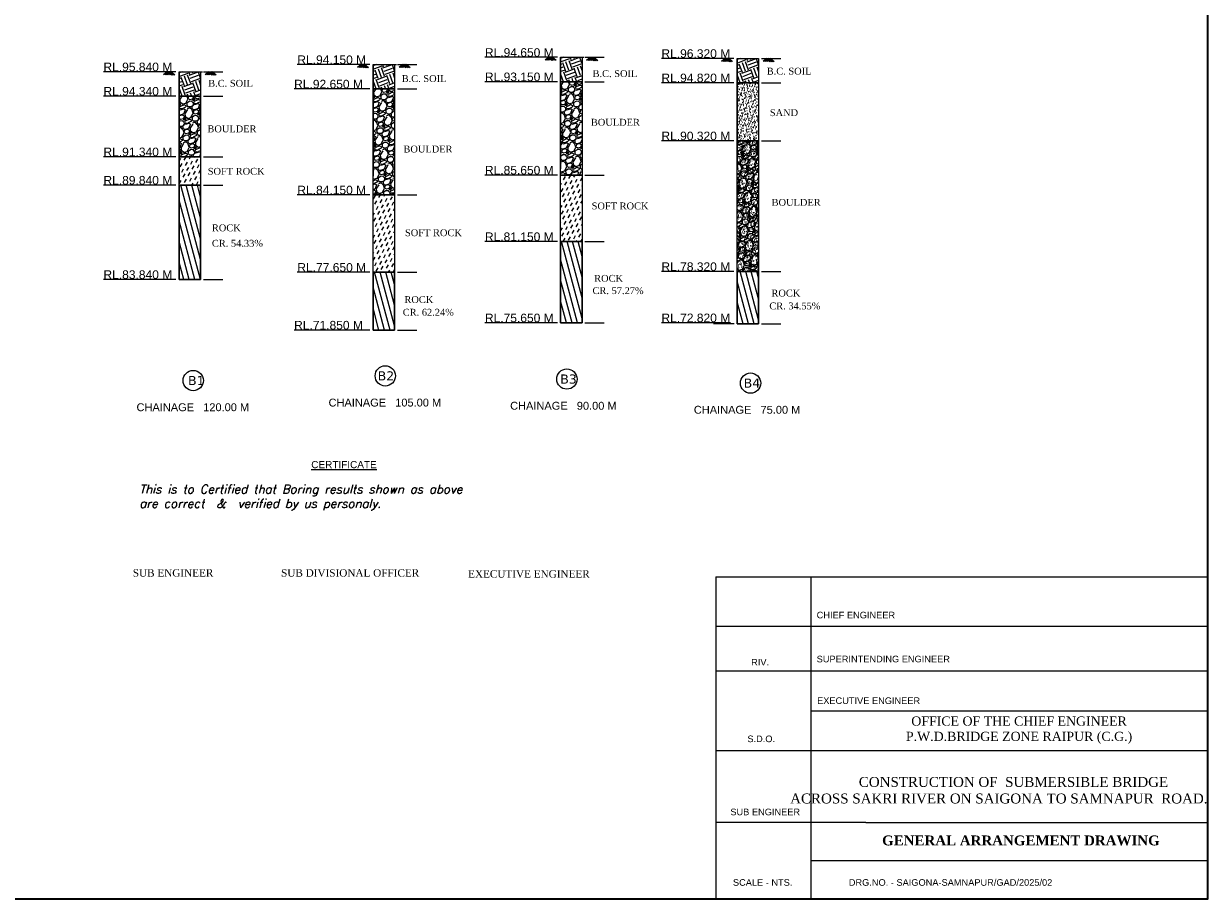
# Model space of a CAD drawing. Header units: inches. Extents: x 13490658 to 13830413, y -2173158 to -1932859.
# Tile 8 of 9: x 13675424 to 13830413, y -2173158 to -2058572. Entities that reach past the tile are written whole.
import ezdxf

# ---------------------------------------------------------------- set-up
doc = ezdxf.new("R2010")
doc.units = ezdxf.units.IN
doc.header["$MEASUREMENT"] = 0
doc.layers.add('FORMAT', color=3, linetype='Continuous', lineweight=35)
doc.layers.add('STR', color=7, linetype='Continuous', lineweight=25)
doc.layers.add('GROUND_LVL', color=114, linetype='Continuous')
doc.styles.get("Standard").update_dxf_attribs({"font": 'arial.ttf'})

# ---------------------------------------------------------------- blocks, each defined once
blk = doc.blocks.new('A$C5CE42B1A')
at = {"layer": 'GROUND_LVL'}
for p, q in [((1883, 1552), (0, 0)), ((2512, 1552), (629, 0)), ((3006, 1552), (1124, 0)), ((1618, 1552), (3501, 0)), ((3563, 1552), (1680, 0)), ((2224, 1552), (4106, 0)), ((4168, 1552), (2286, 0)), ((2780, 1552), (4663, 0)), ((3275, 1552), (5157, 0)), ((3904, 1552), (5787, 0))]:
    blk.add_line(p, q, dxfattribs=at)

msp = doc.modelspace()

# ---------------------------------------------------------------- hatches: boundary and pattern name
at = {"ltscale": 100}
h = msp.add_hatch(dxfattribs=at)
h.set_pattern_fill('EARTH', color=5, scale=4687.5, angle=200, style=0)
h.set_pattern_definition([(200, (13547852.4, -1307348.1), (-700.3974, -1502.0071), [1171.875, -1171.875]), (200, (13548002.7, -1307761.1), (-700.3974, -1502.0071), [1171.875, -1171.875]), (200, (13548153, -1308174), (-700.3974, -1502.0071), [1171.875, -1171.875]), (290, (13548065.5, -1308361.8), (1502.0071, -700.3974), [1171.875, -1171.875]), (290, (13547652.5, -1308512.1), (1502.0071, -700.3974), [1171.875, -1171.875]), (290, (13547239.6, -1308662.4), (1502.0071, -700.3974), [1171.875, -1171.875])])
h.paths.add_polyline_path([(13721136.1, -2067108.3), (13723948.6, -2067108.3), (13723948.6, -2063920), (13721136.1, -2063920)])
h = msp.add_hatch(dxfattribs=at)
h.set_pattern_fill('EARTH', color=5, scale=4687.5, angle=200, style=0)
h.set_pattern_definition([(200, (13572389.9, -1306401.6), (-700.3974, -1502.0071), [1171.875, -1171.875]), (200, (13572540.2, -1306814.6), (-700.3974, -1502.0071), [1171.875, -1171.875]), (200, (13572690.5, -1307227.5), (-700.3974, -1502.0071), [1171.875, -1171.875]), (290, (13572603, -1307415.3), (1502.0071, -700.3974), [1171.875, -1171.875]), (290, (13572190, -1307565.6), (1502.0071, -700.3974), [1171.875, -1171.875]), (290, (13571777.1, -1307715.9), (1502.0071, -700.3974), [1171.875, -1171.875])])
h.paths.add_polyline_path([(13745673.6, -2066161.7), (13748486.1, -2066161.7), (13748486.1, -2062973.5), (13745673.6, -2062973.5)])
h = msp.add_hatch(dxfattribs=at)
h.set_pattern_fill('EARTH', color=5, scale=4687.5, angle=200, style=0)
h.set_pattern_definition([(200, (13595484.4, -1306540.7), (-700.3974, -1502.0071), [1171.875, -1171.875]), (200, (13595634.7, -1306953.7), (-700.3974, -1502.0071), [1171.875, -1171.875]), (200, (13595785, -1307366.6), (-700.3974, -1502.0071), [1171.875, -1171.875]), (290, (13595697.5, -1307554.4), (1502.0071, -700.3974), [1171.875, -1171.875]), (290, (13595284.5, -1307704.7), (1502.0071, -700.3974), [1171.875, -1171.875]), (290, (13594871.6, -1307855), (1502.0071, -700.3974), [1171.875, -1171.875])])
h.paths.add_polyline_path([(13768768.1, -2066300.9), (13771580.6, -2066300.9), (13771580.6, -2063112.6), (13768768.1, -2063112.6)])
h = msp.add_hatch(dxfattribs=at)
h.set_pattern_fill('EARTH', color=5, scale=4687.5, angle=200, style=0)
h.set_pattern_definition([(200, (13522480.8, -1308291.1), (-700.3974, -1502.0071), [1171.875, -1171.875]), (200, (13522631.1, -1308704), (-700.3974, -1502.0071), [1171.875, -1171.875]), (200, (13522781.4, -1309117), (-700.3974, -1502.0071), [1171.875, -1171.875]), (290, (13522693.8, -1309304.8), (1502.0071, -700.3974), [1171.875, -1171.875]), (290, (13522280.9, -1309455), (1502.0071, -700.3974), [1171.875, -1171.875]), (290, (13521867.9, -1309605.4), (1502.0071, -700.3974), [1171.875, -1171.875])])
h.paths.add_polyline_path([(13695764.4, -2068051.2), (13698576.9, -2068051.2), (13698576.9, -2064863), (13695764.4, -2064863)])
h = msp.add_hatch(dxfattribs=at)
h.set_pattern_fill('GRAVEL', color=5, scale=2000, angle=200, style=0)
h.set_pattern_definition([(68.0128, (6664840.2, -1282696.94), (8878.7151125, 22386.7907795), [269.072, -26638.176]), (24.9697, (6664940.944, -1282447.43), (-21868.5905348, -10087.8530632), [461.736, -45711.85]), (332.5104, (6665359.52, -1282252.52), (-26318.2840584, 13832.8574413), [325.576, -32232.064]), (107.2737, (6665921.47, -1281515.89), (11801.4281775, -38271.7429484), [420.476, -41627.116]), (132.8337, (6665796.62, -1281114.38), (17605.4258093, -19132.4079462), [412.31, -40818.746]), (197.2737, (6665516.3, -1280812.02), (38271.7429484, 11801.4281775), [420.476, -41627.116]), (237.6942, (6665114.79, -1280936.88), (17591.6256424, 27686.3631345), [556.058, -55049.698]), (272.2553, (6664817.61, -1281406.86), (1893.1668101, -46134.7576003), [524.976, -51972.642]), (321.4296, (6664838.27, -1281931.43), (23927.617739, -18959.6708864), [421.9, -41768.146]), (15.2364, (6665168.13, -1282194.48), (-21357.2739304, -5645.0744723), [481.664, -23601.526]), (62.3974, (6665632.86, -1282067.894), (15028.1989774, 28881.7112446), [622.896, -61666.75]), (338.8141, (6664054.04, -1282174.3), (17259.9421113, -6488.022378), [212.602, -21047.688]), (11.4692, (6664252.27, -1282251.13), (-25800.090901, -5133.737204), [404.474, -40043.022]), (65, (6664648.7, -1282170.7), (-684.0405, 1879.38582), [282.842, -2545.584]), (43.1986, (6664862.31, -1282348.35), (-8028.844222, -7178.974223), [152.316, -15079.23]), (131.8014, (6664973.35, -1282244.1), (3931.50612, -4954.116012), [215.406, -10554.924]), (230.9638, (6664829.77, -1282083.5), (-4270.069736, -5810.894658), [349.858, -11312.046]), (1.5651, (6664609.4, -1282355.26), (-4442.810494, 511.30137), [252.982, -6071.574]), (216.3895, (6666063.39, -1281847.34), (-16741.7406742, -12478.546394), [354.4, -35085.69]), (270.3462, (6665778.1, -1282057.6), (-6.9125797, 23409.3995665), [297.322, -29434.816]), (133.1986, (6664746.23, -1282731.14), (7178.974223, -8028.844222), [304.63, -14926.916]), (183.6105, (6664537.71, -1282509.07), (20845.9724206, 1202.2623467), [354.4, -35085.69]), (179.444, (6665639.3, -1280682.12), (10765.007509, -338.560264), [341.76, -16746.248]), (134.7751, (6665297.54, -1280678.81), (16921.3570223, -17253.0479979), [286.356, -28349.286]), (266.8014, (6664043.4, -1280858.6), (-338.571725, -10765.007182), [304.63, -14926.916]), (217.354, (6664026.4, -1281162.75), (21695.8545492, 16410.0557415), [335.262, -33190.848]), (269.444, (6664964.3, -1280523.41), (338.560264, 10765.007509), [170.88, -16917.128]), (301.3099, (6664156.16, -1280817.55), (4615.542453, -6833.503713), [101.98, -10096.058]), (5.9638, (6664209.16, -1280904.7), (-6322.19571, -172.739643), [412.31, -7833.9]), (26.009, (6664619.24, -1280861.84), (-18109.8121278, -8719.786655), [382.1, -37827.846]), (143.6901, (6664768.2, -1281914.36), (3247.46802, -3074.728453), [288.444, -6922.658]), (193.1572, (6664535.77, -1281743.56), (-33317.6339584, -7869.8989247), [503.588, -49855.126]), (260.9454, (6664045.4, -1281858.19), (2729.258748, 15891.858579), [205.912, -20385.348]), (290, (6664013, -1282061.5), (2563.42553, -1195.34495), [120, -1880]), (320.2564, (6664677.35, -1280904.54), (-12305.815043, 10419.5436575), [277.848, -27507.04]), (248.0128, (6664890.99, -1281082.18), (-8878.7151125, -22386.7907795), [538.144, -26369.104]), (200, (6664689.5, -1281581.2), (-1195.34495, -2563.42553), [520, -1480]), (165.3048, (6664200.87, -1281759.04), (23582.129522, -6315.3139323), [316.228, -31306.548]), (94.0546, (6663894.98, -1281678.82), (-856.7762, 8201.581415), [291.204, -14269.016]), (47.646, (6663874.39, -1281388.34), (28867.9035673, 31790.6294901), [474.13, -46938.948]), (15.4261, (6664193.82, -1281037.96), (25116.04592015, 7013.1486374), [501.598, -49658.148])])
h.paths.add_polyline_path([(13721136.1, -2080971.3), (13723948.6, -2080971.3), (13723948.6, -2067108.3), (13721136.1, -2067108.3)])
h = msp.add_hatch(dxfattribs=at)
h.set_pattern_fill('GRAVEL', color=5, scale=2000, angle=200, style=0)
h.set_pattern_definition([(68.0128, (6689377.7, -1281750.39), (8878.7151125, 22386.7907795), [269.072, -26638.176]), (24.9697, (6689478.444, -1281500.89), (-21868.5905348, -10087.8530632), [461.736, -45711.85]), (332.5104, (6689897.02, -1281305.97), (-26318.2840584, 13832.8574413), [325.576, -32232.064]), (107.2737, (6690458.97, -1280569.35), (11801.4281775, -38271.7429484), [420.476, -41627.116]), (132.8337, (6690334.12, -1280167.84), (17605.4258093, -19132.4079462), [412.31, -40818.746]), (197.2737, (6690053.8, -1279865.48), (38271.7429484, 11801.4281775), [420.476, -41627.116]), (237.6942, (6689652.29, -1279990.33), (17591.6256424, 27686.3631345), [556.058, -55049.698]), (272.2553, (6689355.11, -1280460.32), (1893.1668101, -46134.7576003), [524.976, -51972.642]), (321.4296, (6689375.77, -1280984.89), (23927.617739, -18959.6708864), [421.9, -41768.146]), (15.2364, (6689705.63, -1281247.93), (-21357.2739304, -5645.0744723), [481.664, -23601.526]), (62.3974, (6690170.36, -1281121.35), (15028.1989774, 28881.7112446), [622.896, -61666.75]), (338.8141, (6688591.54, -1281227.75), (17259.9421113, -6488.022378), [212.602, -21047.688]), (11.4692, (6688789.77, -1281304.59), (-25800.090901, -5133.737204), [404.474, -40043.022]), (65, (6689186.2, -1281224.2), (-684.0405, 1879.38582), [282.842, -2545.584]), (43.1986, (6689399.81, -1281401.8), (-8028.844222, -7178.974223), [152.316, -15079.23]), (131.8014, (6689510.85, -1281297.54), (3931.50612, -4954.116012), [215.406, -10554.924]), (230.9638, (6689367.27, -1281136.96), (-4270.069736, -5810.894658), [349.858, -11312.046]), (1.5651, (6689146.9, -1281408.7), (-4442.810494, 511.30137), [252.982, -6071.574]), (216.3895, (6690600.89, -1280900.8), (-16741.7406742, -12478.546394), [354.4, -35085.69]), (270.3462, (6690315.6, -1281111.05), (-6.9125797, 23409.3995665), [297.322, -29434.816]), (133.1986, (6689283.73, -1281784.6), (7178.974223, -8028.844222), [304.63, -14926.916]), (183.6105, (6689075.21, -1281562.52), (20845.9724206, 1202.2623467), [354.4, -35085.69]), (179.444, (6690176.8, -1279735.58), (10765.007509, -338.560264), [341.76, -16746.248]), (134.7751, (6689835.04, -1279732.26), (16921.3570223, -17253.0479979), [286.356, -28349.286]), (266.8014, (6688580.9, -1279912.05), (-338.571725, -10765.007182), [304.63, -14926.916]), (217.354, (6688563.9, -1280216.2), (21695.8545492, 16410.0557415), [335.262, -33190.848]), (269.444, (6689501.8, -1279576.87), (338.560264, 10765.007509), [170.88, -16917.128]), (301.3099, (6688693.66, -1279871), (4615.542453, -6833.503713), [101.98, -10096.058]), (5.9638, (6688746.66, -1279958.13), (-6322.19571, -172.739643), [412.31, -7833.9]), (26.009, (6689156.74, -1279915.3), (-18109.8121278, -8719.786655), [382.1, -37827.846]), (143.6901, (6689305.7, -1280967.8), (3247.46802, -3074.728453), [288.444, -6922.658]), (193.1572, (6689073.27, -1280797.02), (-33317.6339584, -7869.8989247), [503.588, -49855.126]), (260.9454, (6688582.9, -1280911.65), (2729.258748, 15891.858579), [205.912, -20385.348]), (290, (6688550.5, -1281115), (2563.42553, -1195.34495), [120, -1880]), (320.2564, (6689214.85, -1279958), (-12305.815043, 10419.5436575), [277.848, -27507.04]), (248.0128, (6689428.49, -1280135.64), (-8878.7151125, -22386.7907795), [538.144, -26369.104]), (200, (6689227, -1280634.6), (-1195.34495, -2563.42553), [520, -1480]), (165.3048, (6688738.37, -1280812.5), (23582.129522, -6315.3139323), [316.228, -31306.548]), (94.0546, (6688432.48, -1280732.27), (-856.7762, 8201.581415), [291.204, -14269.016]), (47.646, (6688411.89, -1280441.8), (28867.9035673, 31790.6294901), [474.13, -46938.948]), (15.4261, (6688731.32, -1280091.42), (25116.04592015, 7013.1486374), [501.598, -49658.148])])
h.paths.add_polyline_path([(13745673.6, -2078374), (13748486.1, -2078374), (13748486.1, -2066161.7), (13745673.6, -2066161.7)])
h = msp.add_hatch(dxfattribs=at)
h.set_pattern_fill('AR-SAND', color=6, scale=250, angle=60, style=0)
h.set_pattern_definition([(97.5, (6821571.4, -1279607.35), (-425.043753, 227.21451), [0, -380, 0, -425, 0, -406.25]), (67.5, (6821571.4, -1279607.35), (-389.79046, 735.936155), [0, -205, 0, -342.5, 0, -131.25]), (27.5, (6821417.67, -1279873.65), (388.042512, 674.938873), [0, -125, 0, -450, 0, -587.5]), (17.5, (6821417.7, -1279873.65), (185.74349, 760.55495), [0, -62.5, 0, -295, 0, -337.5])])
h.paths.add_polyline_path([(13768768.1, -2073895.1), (13771580.6, -2073895.1), (13771580.6, -2066300.9), (13768768.1, -2066300.9)])
h = msp.add_hatch(dxfattribs=at)
h.set_pattern_fill('GRAVEL', color=5, scale=2000, angle=200, style=0)
h.set_pattern_definition([(68.0128, (6639468.56, -1283639.89), (8878.7151125, 22386.7907795), [269.072, -26638.176]), (24.9697, (6639569.3, -1283390.39), (-21868.5905348, -10087.8530632), [461.736, -45711.85]), (332.5104, (6639987.87, -1283195.47), (-26318.2840584, 13832.8574413), [325.576, -32232.064]), (107.2737, (6640549.82, -1282458.85), (11801.4281775, -38271.7429484), [420.476, -41627.116]), (132.8337, (6640424.97, -1282057.34), (17605.4258093, -19132.4079462), [412.31, -40818.746]), (197.2737, (6640144.65, -1281754.98), (38271.7429484, 11801.4281775), [420.476, -41627.116]), (237.6942, (6639743.14, -1281879.83), (17591.6256424, 27686.3631345), [556.058, -55049.698]), (272.2553, (6639445.96, -1282349.82), (1893.1668101, -46134.7576003), [524.976, -51972.642]), (321.4296, (6639466.62, -1282874.39), (23927.617739, -18959.6708864), [421.9, -41768.146]), (15.2364, (6639796.48, -1283137.43), (-21357.2739304, -5645.0744723), [481.664, -23601.526]), (62.3974, (6640261.214, -1283010.85), (15028.1989774, 28881.7112446), [622.896, -61666.75]), (338.8141, (6638682.4, -1283117.25), (17259.9421113, -6488.022378), [212.602, -21047.688]), (11.4692, (6638880.63, -1283194.09), (-25800.090901, -5133.737204), [404.474, -40043.022]), (65, (6639277, -1283113.7), (-684.0405, 1879.38582), [282.842, -2545.584]), (43.1986, (6639490.67, -1283291.3), (-8028.844222, -7178.974223), [152.316, -15079.23]), (131.8014, (6639601.7, -1283187.04), (3931.50612, -4954.116012), [215.406, -10554.924]), (230.9638, (6639458.12, -1283026.46), (-4270.069736, -5810.894658), [349.858, -11312.046]), (1.5651, (6639237.8, -1283298.2), (-4442.810494, 511.30137), [252.982, -6071.574]), (216.3895, (6640691.75, -1282790.3), (-16741.7406742, -12478.546394), [354.4, -35085.69]), (270.3462, (6640406.45, -1283000.55), (-6.9125797, 23409.3995665), [297.322, -29434.816]), (133.1986, (6639374.59, -1283674.1), (7178.974223, -8028.844222), [304.63, -14926.916]), (183.6105, (6639166.06, -1283452.02), (20845.9724206, 1202.2623467), [354.4, -35085.69]), (179.444, (6640267.64, -1281625.08), (10765.007509, -338.560264), [341.76, -16746.248]), (134.7751, (6639925.9, -1281621.76), (16921.3570223, -17253.0479979), [286.356, -28349.286]), (266.8014, (6638671.75, -1281801.55), (-338.571725, -10765.007182), [304.63, -14926.916]), (217.354, (6638654.75, -1282105.7), (21695.8545492, 16410.0557415), [335.262, -33190.848]), (269.444, (6639592.65, -1281466.37), (338.560264, 10765.007509), [170.88, -16917.128]), (301.3099, (6638784.5, -1281760.5), (4615.542453, -6833.503713), [101.98, -10096.058]), (5.9638, (6638837.5, -1281847.63), (-6322.19571, -172.739643), [412.31, -7833.9]), (26.009, (6639247.59, -1281804.8), (-18109.8121278, -8719.786655), [382.1, -37827.846]), (143.6901, (6639396.56, -1282857.3), (3247.46802, -3074.728453), [288.444, -6922.658]), (193.1572, (6639164.12, -1282686.52), (-33317.6339584, -7869.8989247), [503.588, -49855.126]), (260.9454, (6638673.76, -1282801.15), (2729.258748, 15891.858579), [205.912, -20385.348]), (290, (6638641.3, -1283004.5), (2563.42553, -1195.34495), [120, -1880]), (320.2564, (6639305.7, -1281847.5), (-12305.815043, 10419.5436575), [277.848, -27507.04]), (248.0128, (6639519.34, -1282025.14), (-8878.7151125, -22386.7907795), [538.144, -26369.104]), (200, (6639317.9, -1282524.1), (-1195.34495, -2563.42553), [520, -1480]), (165.3048, (6638829.22, -1282702), (23582.129522, -6315.3139323), [316.228, -31306.548]), (94.0546, (6638523.34, -1282621.77), (-856.7762, 8201.581415), [291.204, -14269.016]), (47.646, (6638502.745, -1282331.3), (28867.9035673, 31790.6294901), [474.13, -46938.948]), (15.4261, (6638822.17, -1281980.92), (25116.04592015, 7013.1486374), [501.598, -49658.148])])
h.paths.add_polyline_path([(13695764.4, -2075984), (13698576.9, -2075984), (13698576.9, -2068051.2), (13695764.4, -2068051.2)])
h = msp.add_hatch(dxfattribs=at)
h.set_pattern_fill('AR-SAND', color=6, scale=250, angle=60, style=0)
h.set_pattern_definition([(97.5, (11824559.92, -1859285.2), (-425.04375, 227.21451), [0, -380, 0, -425, 0, -406.25]), (67.5, (11824559.9, -1859285.2), (-389.79046, 735.93615), [0, -205, 0, -342.5, 0, -131.25]), (27.5, (11824406.17, -1859551.5), (388.04251, 674.93887), [0, -125, 0, -450, 0, -587.5]), (17.5, (11824406.2, -1859551.5), (185.7435, 760.55495), [0, -62.5, 0, -295, 0, -337.5])])
h.paths.add_polyline_path([(13768768.1, -2090997.4), (13771580.6, -2090997.4), (13771580.6, -2073895.1), (13768768.1, -2073895.1)])
h = msp.add_hatch(dxfattribs=at)
h.set_pattern_fill('GRAVEL', color=5, scale=2000, angle=200, style=0)
h.set_pattern_definition([(68.0128, (11823890.8, -1864849.11), (8878.715113, 22386.79078), [269.072, -26638.176]), (24.9697, (11823991.54, -1864599.61), (-21868.5905348, -10087.853063), [461.736, -45711.85]), (332.5104, (11824410.12, -1864404.69), (-26318.284058, 13832.857441), [325.576, -32232.064]), (107.2737, (11824972.07, -1863668.07), (11801.4281775, -38271.7429484), [420.476, -41627.116]), (132.8337, (11824847.22, -1863266.56), (17605.4258093, -19132.407946), [412.31, -40818.746]), (197.2737, (11824566.9, -1862964.2), (38271.7429484, 11801.4281775), [420.476, -41627.116]), (237.6942, (11824165.39, -1863089.05), (17591.6256424, 27686.3631345), [556.058, -55049.698]), (272.2553, (11823868.21, -1863559.04), (1893.16681, -46134.7576003), [524.976, -51972.642]), (321.4296, (11823888.87, -1864083.61), (23927.617739, -18959.6708864), [421.9, -41768.146]), (15.2364, (11824218.73, -1864346.65), (-21357.27393, -5645.074472), [481.664, -23601.526]), (62.3974, (11824683.46, -1864220.07), (15028.1989774, 28881.7112446), [622.896, -61666.75]), (338.8141, (11823104.64, -1864326.48), (17259.942111, -6488.022378), [212.602, -21047.688]), (11.4692, (11823302.87, -1864403.31), (-25800.090901, -5133.737204), [404.474, -40043.022]), (65, (11823699.3, -1864322.9), (-684.0405, 1879.3858), [282.842, -2545.584]), (43.1986, (11823912.91, -1864500.53), (-8028.844222, -7178.974223), [152.316, -15079.23]), (131.8014, (11824023.95, -1864396.26), (3931.50612, -4954.11601), [215.406, -10554.924]), (230.9638, (11823880.37, -1864235.7), (-4270.069736, -5810.89466), [349.858, -11312.046]), (1.5651, (11823660, -1864507.44), (-4442.8105, 511.30137), [252.982, -6071.574]), (216.3895, (11825113.99, -1863999.52), (-16741.740674, -12478.546394), [354.4, -35085.69]), (270.3462, (11824828.7, -1864209.78), (-6.91258, 23409.3995665), [297.322, -29434.816]), (133.1986, (11823796.83, -1864883.31), (7178.974223, -8028.844222), [304.63, -14926.916]), (183.6105, (11823588.3, -1864661.24), (20845.9724206, 1202.2623467), [354.4, -35085.69]), (179.444, (11824689.89, -1862834.3), (10765.00751, -338.560264), [341.76, -16746.248]), (134.7751, (11824348.14, -1862830.98), (16921.357022, -17253.047998), [286.356, -28349.286]), (266.8014, (11823094, -1863010.77), (-338.571725, -10765.00718), [304.63, -14926.916]), (217.354, (11823077, -1863314.92), (21695.854549, 16410.0557415), [335.262, -33190.848]), (269.444, (11824014.9, -1862675.6), (338.560264, 10765.00751), [170.88, -16917.128]), (301.3099, (11823206.76, -1862969.73), (4615.54245, -6833.50371), [101.98, -10096.058]), (5.9638, (11823259.76, -1863056.85), (-6322.19571, -172.73964), [412.31, -7833.9]), (26.009, (11823669.84, -1863014.02), (-18109.812128, -8719.786655), [382.1, -37827.846]), (143.6901, (11823818.8, -1864066.54), (3247.46802, -3074.72845), [288.444, -6922.658]), (193.1572, (11823586.37, -1863895.74), (-33317.6339584, -7869.8989247), [503.588, -49855.126]), (260.9454, (11823096, -1864010.37), (2729.258748, 15891.858579), [205.912, -20385.348]), (290, (11823063.6, -1864213.7), (2563.4255, -1195.345), [120, -1880]), (320.2564, (11823727.95, -1863056.72), (-12305.815043, 10419.543658), [277.848, -27507.04]), (248.0128, (11823941.59, -1863234.36), (-8878.715113, -22386.79078), [538.144, -26369.104]), (200, (11823740.1, -1863733.4), (-1195.345, -2563.4255), [520, -1480]), (165.3048, (11823251.47, -1863911.22), (23582.129522, -6315.313932), [316.228, -31306.548]), (94.0546, (11822945.58, -1863831), (-856.7762, 8201.581415), [291.204, -14269.016]), (47.646, (11822924.99, -1863540.52), (28867.9035673, 31790.62949), [474.13, -46938.948]), (15.4261, (11823244.42, -1863190.14), (25116.04592, 7013.1486374), [501.598, -49658.148])])
h.paths.add_polyline_path([(13771580.6, -2090997.4), (13771580.6, -2073895.1), (13768768.1, -2073895.1), (13768768.1, -2090997.4)])
h = msp.add_hatch(dxfattribs=at)
h.set_pattern_fill('DASH', color=6, scale=4000, angle=60, style=0)
h.set_pattern_definition([(60, (6640137.67, -1281268), (-183.012702, 683.012702), [500, -500])])
h.paths.add_polyline_path([(13695764.4, -2079692.2), (13698576.9, -2079692.2), (13698576.9, -2075984), (13695764.4, -2075984)])
h = msp.add_hatch(dxfattribs=at)
h.set_pattern_fill('DASH', color=6, scale=4000, angle=60, style=0)
h.set_pattern_definition([(60, (6690046.8, -1279378.5), (-183.012702, 683.012702), [500, -500])])
h.paths.add_polyline_path([(13745673.6, -2087082.4), (13748486.1, -2087082.4), (13748486.1, -2078374), (13745673.6, -2078374)])
h = msp.add_hatch(dxfattribs=at)
h.set_pattern_fill('ANSI31', color=6, scale=5625, angle=60, style=0)
h.set_pattern_definition([(105, (13702391, -905617.7), (-679.1666, -181.98214), [])])
h.paths.add_polyline_path([(13698576.9, -2079692.2), (13695764.4, -2079692.2), (13695764.4, -2092040.2), (13698576.9, -2092040.2)])
h = msp.add_hatch(dxfattribs=at)
h.set_pattern_fill('DASH', color=6, scale=4000, angle=60, style=0)
h.set_pattern_definition([(60, (6665509.3, -1280325.04), (-183.012702, 683.012702), [500, -500])])
h.paths.add_polyline_path([(13721136.1, -2091097.3), (13723948.6, -2091097.3), (13723948.6, -2080971.3), (13721136.1, -2080971.3)])
h = msp.add_hatch(dxfattribs=at)
h.set_pattern_fill('ANSI31', color=6, scale=5625, angle=60, style=0)
h.set_pattern_definition([(105, (13752300.1, -916076.26), (-679.1666, -181.98214), [])])
h.paths.add_polyline_path([(13748486.1, -2087082.4), (13745673.6, -2087082.4), (13745673.6, -2097712.5), (13748486.1, -2097711.3)])
h = msp.add_hatch(dxfattribs=at)
h.set_pattern_fill('ANSI31', color=6, scale=5625, angle=60, style=0)
h.set_pattern_definition([(105, (13727762.6, -917022.8), (-679.1666, -181.98214), [])])
h.paths.add_polyline_path([(13723948.6, -2091097.3), (13721136.1, -2091097.3), (13721136.1, -2098659), (13723948.6, -2098657.9)])
h = msp.add_hatch(dxfattribs=at)
h.set_pattern_fill('ANSI31', color=6, scale=5625, angle=60, style=0)
h.set_pattern_definition([(105, (13775394.6, -916215.4), (-679.1666, -181.98214), [])])
h.paths.add_polyline_path([(13771580.6, -2090997.4), (13768768.1, -2090997.4), (13768768.1, -2097851.6), (13771580.6, -2097850.5)])

# ---------------------------------------------------------------- linework, layer by layer
for p, q in [((13720253.6, -2063920), (13711225.1, -2063920)), ((13721136.1, -2063920), (13721136.1, -2076520)), ((13721136.1, -2063920), (13721136.1, -2076520)), ((13721136.1, -2063920), (13721136.1, -2076520)), ((13721136.1, -2063920), (13721136.1, -2076520)), ((13721136.1, -2063920), (13721136.1, -2076520)), ((13721136.1, -2063920), (13721136.1, -2063920)), ((13721136.1, -2098659), (13721136.1, -2063920)), ((13724324.5, -2063921.2), (13726843.5, -2063921.2)), ((13744791.1, -2062973.5), (13735762.6, -2062973.5)), ((13745673.6, -2062973.5), (13745673.6, -2075573.5)), ((13745673.6, -2062973.5), (13745673.6, -2075573.5)), ((13745673.6, -2062973.5), (13745673.6, -2075573.5)), ((13745673.6, -2062973.5), (13745673.6, -2075573.5)), ((13745673.6, -2062973.5), (13745673.6, -2075573.5)), ((13745673.6, -2062973.5), (13745673.6, -2062973.5)), ((13745673.6, -2097712.5), (13745673.6, -2062973.5)), ((13748862, -2062974.6), (13751381, -2062974.6)), ((13767885.6, -2063112.6), (13758857.1, -2063112.6)), ((13768768.1, -2063112.6), (13768768.1, -2075712.6)), ((13768768.1, -2063112.6), (13768768.1, -2075712.6)), ((13768768.1, -2063112.6), (13768768.1, -2075712.6)), ((13768768.1, -2063112.6), (13768768.1, -2075712.6)), ((13768768.1, -2063112.6), (13768768.1, -2075712.6)), ((13768768.1, -2063112.6), (13768768.1, -2063112.6)), ((13768768.1, -2097851.6), (13768768.1, -2063112.6)), ((13771956.5, -2063112.6), (13774475.5, -2063112.6)), ((13694882, -2064863), (13685853.5, -2064863)), ((13695764.4, -2064863), (13695764.4, -2077463)), ((13695764.4, -2064863), (13695764.4, -2077463)), ((13695764.4, -2064863), (13695764.4, -2077463)), ((13695764.4, -2064863), (13695764.4, -2077463)), ((13695764.4, -2064863), (13695764.4, -2077463)), ((13695764.4, -2064863), (13695764.4, -2064863)), ((13698952.9, -2064864.1), (13701471.9, -2064864.1)), ((13721136.1, -2097340.8), (13721136.1, -2064601.8)), ((13721136.1, -2065920), (13721136.1, -2078520)), ((13745673.6, -2064973.5), (13745673.6, -2077573.5)), ((13768768.1, -2097851.6), (13768768.1, -2065112.6)), ((13768768.1, -2065112.6), (13768768.1, -2077712.6)), ((13695764.4, -2066863), (13695764.4, -2079463)), ((13719832.1, -2067108.3), (13710803.6, -2067108.3)), ((13724324.5, -2067109.4), (13726843.5, -2067109.4)), ((13744791.1, -2066161.7), (13735762.6, -2066161.7)), ((13748862, -2066162.9), (13751381, -2066162.9)), ((13767885.6, -2066300.9), (13758857.1, -2066300.9)), ((13771956.5, -2066302), (13774475.5, -2066302)), ((13694882, -2068051.2), (13685853.5, -2068051.2)), ((13698952.9, -2068052.4), (13701471.9, -2068052.4)), ((13767885.6, -2073895.1), (13758857.1, -2073895.1)), ((13771956.5, -2073896.2), (13774475.5, -2073896.2)), ((13694882, -2075984), (13685853.5, -2075984)), ((13698952.9, -2075985.1), (13701471.9, -2075985.1)), ((13744791.1, -2078374), (13735762.6, -2078374)), ((13748862, -2078375.1), (13751381, -2078375.1)), ((13694882, -2079692.2), (13685853.5, -2079692.2)), ((13698952.9, -2079693.3), (13701471.9, -2079693.3)), ((13720253.6, -2080971.3), (13711225.1, -2080971.3)), ((13724324.5, -2080972.4), (13726843.5, -2080972.4)), ((13745673.6, -2088272.1), (13745673.6, -2080789.2)), ((13745673.6, -2088272.1), (13745673.6, -2080789.2)), ((13745673.6, -2088272.1), (13745673.6, -2080789.2)), ((13745673.6, -2088272.1), (13745673.6, -2080789.2)), ((13745673.6, -2088272.1), (13745673.6, -2080789.2)), ((13768768.1, -2088411.2), (13768768.1, -2080928.3)), ((13768768.1, -2088411.2), (13768768.1, -2080928.3)), ((13768768.1, -2088411.2), (13768768.1, -2080928.3)), ((13768768.1, -2088411.2), (13768768.1, -2080928.3)), ((13768768.1, -2088411.2), (13768768.1, -2080928.3)), ((13695764.4, -2090161.6), (13695764.4, -2082678.7)), ((13695764.4, -2090161.6), (13695764.4, -2082678.7)), ((13695764.4, -2090161.6), (13695764.4, -2082678.7)), ((13695764.4, -2090161.6), (13695764.4, -2082678.7)), ((13695764.4, -2090161.6), (13695764.4, -2082678.7)), ((13721136.1, -2089218.6), (13721136.1, -2081735.8)), ((13721136.1, -2089218.6), (13721136.1, -2081735.8)), ((13721136.1, -2089218.6), (13721136.1, -2081735.8)), ((13721136.1, -2089218.6), (13721136.1, -2081735.8)), ((13721136.1, -2089218.6), (13721136.1, -2081735.8)), ((13744791.1, -2087082.4), (13735762.6, -2087082.4)), ((13748862, -2087083.5), (13751381, -2087083.5)), ((13694882, -2092040.2), (13685853.5, -2092040.2)), ((13698952.9, -2092041.4), (13701471.9, -2092041.4)), ((13720253.6, -2091097.3), (13711225.1, -2091097.3)), ((13724324.5, -2091098.4), (13726843.5, -2091098.4)), ((13767885.6, -2090997.4), (13758857.1, -2090997.4)), ((13771956.5, -2090998.6), (13774475.5, -2090998.6)), ((13744791.1, -2097712.5), (13735762.6, -2097712.5)), ((13748862, -2097713.6), (13751381, -2097713.6)), ((13767885.6, -2097703.2), (13758857.1, -2097703.2)), ((13771970.5, -2097852.7), (13774489.5, -2097852.7)), ((13719832.1, -2098659), (13710803.6, -2098659)), ((13724324.5, -2098660.1), (13726843.5, -2098660.1)), ((13765982.9, -2130948.1), (13765982.9, -2173157.7)), ((13765982.9, -2130948.1), (13830300.7, -2130948.1)), ((13778396.6, -2130948.1), (13778396.6, -2173157.7)), ((13765982.9, -2137418.6), (13830300.7, -2137418.6)), ((13765982.9, -2143268.5), (13830413, -2143268.5)), ((13778396.6, -2148502.6), (13830300.7, -2148502.6)), ((13765982.9, -2153695.7), (13830300.7, -2153695.7)), ((13785586.1, -2163125.9), (13765982.9, -2163125.9)), ((13785586.1, -2163125.9), (13830300.7, -2163125.9)), ((13778396.6, -2168063.2), (13830300.7, -2168063.2))]:
    msp.add_line(p, q)
at = {"ltscale": 2}
for p, q in [((13720714.5, -2063920), (13718010.5, -2063920)), ((13723378.6, -2063919.6), (13724182, -2063918.9)), ((13745252, -2062973.5), (13742548, -2062973.5)), ((13747916.1, -2062973.1), (13748719.5, -2062972.4)), ((13768346.5, -2063111.5), (13765642.5, -2063111.5)), ((13695342.9, -2064863), (13692638.9, -2064863)), ((13698007, -2064862.6), (13698810.3, -2064861.9)), ((13720714.5, -2067108.3), (13718010.5, -2067108.3)), ((13745252, -2066161.7), (13742548, -2066161.7)), ((13768346.5, -2066300.9), (13765642.5, -2066300.9)), ((13695342.9, -2068051.2), (13692638.9, -2068051.2)), ((13768346.5, -2073895.1), (13765642.5, -2073895.1)), ((13695342.9, -2075984), (13692638.9, -2075984)), ((13745252, -2078374), (13742548, -2078374)), ((13695342.9, -2079692.2), (13692638.9, -2079692.2)), ((13720714.5, -2080971.3), (13718010.5, -2080971.3)), ((13745252, -2087082.4), (13742548, -2087082.4)), ((13695342.9, -2092040.2), (13692638.9, -2092040.2)), ((13720714.5, -2091097.3), (13718010.5, -2091097.3)), ((13768346.5, -2090997.4), (13765642.5, -2090997.4)), ((13745252, -2097712.5), (13742548, -2097712.5)), ((13768360.5, -2097851.6), (13765656.5, -2097851.6)), ((13720714.5, -2098659), (13718010.5, -2098659))]:
    msp.add_line(p, q, dxfattribs=at)
at = {"color": 6, "linetype": 'ByBlock'}
for p, q in [((13719831.4, -2063920), (13719831.4, -2063920)), ((13744368.9, -2062973.5), (13744368.9, -2062973.5)), ((13767463.4, -2063112.6), (13767463.4, -2063112.6)), ((13694459.8, -2064863), (13694459.8, -2064863))]:
    msp.add_line(p, q, dxfattribs=at)
for points in [[(13721136.1, -2063920), (13723948.6, -2063920), (13723948.6, -2067108.3), (13721136.1, -2067108.3)], [(13745673.6, -2062973.5), (13748486.1, -2062973.5), (13748486.1, -2066161.7), (13745673.6, -2066161.7)], [(13768768.1, -2063112.6), (13771580.6, -2063112.6), (13771580.6, -2066300.9), (13768768.1, -2066300.9)], [(13695764.4, -2064863), (13698576.9, -2064863), (13698576.9, -2068051.2), (13695764.4, -2068051.2)], [(13721136.1, -2067108.3), (13723948.6, -2067108.3), (13723948.6, -2080971.3), (13721136.1, -2080971.3)], [(13745673.6, -2066161.7), (13748486.1, -2066161.7), (13748486.1, -2078374), (13745673.6, -2078374)], [(13768768.1, -2066300.9), (13771580.6, -2066300.9), (13771580.6, -2073895.1), (13768768.1, -2073895.1)], [(13695764.4, -2068051.2), (13698576.9, -2068051.2), (13698576.9, -2075984), (13695764.4, -2075984)], [(13768768.1, -2073895.1), (13771580.6, -2073895.1), (13771580.6, -2090997.4), (13768768.1, -2090997.4)], [(13768768.1, -2073895.1), (13771580.6, -2073895.1), (13771580.6, -2090997.4), (13768768.1, -2090997.4)], [(13695764.4, -2075984), (13698576.9, -2075984), (13698576.9, -2079692.2), (13695764.4, -2079692.2)], [(13695764.4, -2075984), (13698576.9, -2075984), (13698576.9, -2079692.2), (13695764.4, -2079692.2)], [(13745673.6, -2078374), (13748486.1, -2078374), (13748486.1, -2087082.4), (13745673.6, -2087082.4)], [(13745673.6, -2078374), (13748486.1, -2078374), (13748486.1, -2087082.4), (13745673.6, -2087082.4)], [(13695764.4, -2079692.2), (13698576.9, -2079692.2), (13698576.9, -2092040.2), (13695764.4, -2092040.2)], [(13695764.4, -2079692.2), (13698576.9, -2079692.2), (13698576.9, -2092040.2), (13695764.4, -2092040.2)], [(13721136.1, -2080971.3), (13723948.6, -2080971.3), (13723948.6, -2091097.3), (13721136.1, -2091097.3)], [(13721136.1, -2080971.3), (13723948.6, -2080971.3), (13723948.6, -2091097.3), (13721136.1, -2091097.3)], [(13745673.6, -2087082.4), (13748486.1, -2087082.4), (13748486.1, -2097711.3), (13745673.6, -2097712.5)], [(13745673.6, -2087082.4), (13748486.1, -2087082.4), (13748486.1, -2097711.3), (13745673.6, -2097712.5)], [(13721136.1, -2091097.3), (13723948.6, -2091097.3), (13723948.6, -2098657.9), (13721136.1, -2098659)], [(13721136.1, -2091097.3), (13723948.6, -2091097.3), (13723948.6, -2098657.9), (13721136.1, -2098659)], [(13768768.1, -2090997.4), (13771580.6, -2090997.4), (13771580.6, -2097850.5), (13768768.1, -2097851.6)], [(13768768.1, -2090997.4), (13771580.6, -2090997.4), (13771580.6, -2097850.5), (13768768.1, -2097851.6)]]:
    msp.add_lwpolyline(points, close=True, dxfattribs=at)
at = {"color": 0}
for points in [[(13698576.9, -2079692.2), (13695764.4, -2079692.2), (13695764.4, -2092040.2), (13698576.9, -2092040.2)], [(13698576.9, -2079692.2), (13695764.4, -2079692.2), (13695764.4, -2092040.2), (13698576.9, -2092040.2)], [(13698576.9, -2079692.2), (13695764.4, -2079692.2), (13695764.4, -2092040.2), (13698576.9, -2092040.2)], [(13698576.9, -2079692.2), (13695764.4, -2079692.2), (13695764.4, -2092040.2), (13698576.9, -2092040.2)], [(13748486.1, -2087082.4), (13745673.6, -2087082.4), (13745673.6, -2097712.5), (13748486.1, -2097711.3)], [(13748486.1, -2087082.4), (13745673.6, -2087082.4), (13745673.6, -2097712.5), (13748486.1, -2097711.3)], [(13748486.1, -2087082.4), (13745673.6, -2087082.4), (13745673.6, -2097712.5), (13748486.1, -2097711.3)], [(13748486.1, -2087082.4), (13745673.6, -2087082.4), (13745673.6, -2097712.5), (13748486.1, -2097711.3)], [(13723948.6, -2091097.3), (13721136.1, -2091097.3), (13721136.1, -2098659), (13723948.6, -2098657.9)], [(13723948.6, -2091097.3), (13721136.1, -2091097.3), (13721136.1, -2098659), (13723948.6, -2098657.9)], [(13723948.6, -2091097.3), (13721136.1, -2091097.3), (13721136.1, -2098659), (13723948.6, -2098657.9)], [(13723948.6, -2091097.3), (13721136.1, -2091097.3), (13721136.1, -2098659), (13723948.6, -2098657.9)], [(13771580.6, -2090997.4), (13768768.1, -2090997.4), (13768768.1, -2097851.6), (13771580.6, -2097850.5)], [(13771580.6, -2090997.4), (13768768.1, -2090997.4), (13768768.1, -2097851.6), (13771580.6, -2097850.5)], [(13771580.6, -2090997.4), (13768768.1, -2090997.4), (13768768.1, -2097851.6), (13771580.6, -2097850.5)], [(13771580.6, -2090997.4), (13768768.1, -2090997.4), (13768768.1, -2097851.6), (13771580.6, -2097850.5)]]:
    msp.add_lwpolyline(points, close=True, dxfattribs=at)
for centre in [(13697609.2, -2105272.1), (13697609.2, -2105272.1), (13722732.7, -2104660.7), (13722732.7, -2104660.7), (13746489.8, -2105077.5), (13746489.8, -2105077.5), (13770525.6, -2105603.8), (13770525.6, -2105603.8)]:
    msp.add_circle(centre, 1326.7)
at = {"layer": 'FORMAT'}
msp.add_lwpolyline([(13490657.5, -1943987), (13830300.7, -1943987), (13830300.7, -2173157.7), (13490657.5, -2173157.7)], close=True, dxfattribs=at)

# ---------------------------------------------------------------- block references
at = {"layer": 'STR', "xscale": 0.2499836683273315, "yscale": 0.2499836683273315, "zscale": 0.249983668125}
for p in [(13719102.6, -2064306.9), (13719102.6, -2064308), (13724543.1, -2064320.7), (13743640.1, -2063360.4), (13743640.1, -2063361.5), (13749080.6, -2063374.2), (13766734.6, -2063499.5), (13766734.6, -2063500.6), (13772175.1, -2063513.3), (13693730.9, -2065249.9), (13693730.9, -2065251), (13699171.4, -2065263.7)]:
    msp.add_blockref('A$C5CE42B1A', p, dxfattribs=at)

# ---------------------------------------------------------------- texts
for s, p in [('CHIEF ENGINEER', (13779173.8, -2136393.9)), ('                RIV.', (13765235.3, -2142557.6)), ('SUPERINTENDING ENGINEER', (13779173.8, -2142146.3)), ('EXECUTIVE ENGINEER', (13779229.9, -2147597.9)), ('             S.D.O.', (13765748.7, -2152591.1)), ('    SUB ENGINEER', (13766540, -2162155.9)), ('SCALE - NTS.                      DRG.NO. - SAIGONA-SAMNAPUR/GAD/2025/02', (13768220, -2171385.8))]:
    msp.add_text(s, height=864).set_placement(p)
at = {"char_height": 1125, "attachment_point": 5}
for s, insert in [('RL.94.150 M', (13715729.8, -2063297.1)), ('RL.94.650 M', (13740267.3, -2062350.6)), ('RL.96.320 M', (13763361.8, -2062489.7)), ('RL.95.840 M', (13690358.1, -2064240.1)), ('RL.92.650 M', (13715308.2, -2066485.4)), ('RL.93.150 M', (13740267.3, -2065538.8)), ('RL.94.820 M', (13763361.8, -2065677.9)), ('RL.94.340 M', (13690358.1, -2067428.3)), ('RL.90.320 M', (13763361.8, -2073272.1)), ('RL.91.340 M', (13690358.1, -2075361.1)), ('RL.89.840 M', (13690358.1, -2079069.3)), ('RL.85.650 M', (13740267.3, -2077751.1)), ('RL.84.150 M', (13715729.8, -2080348.4)), ('RL.81.150 M', (13740267.3, -2086459.4)), ('RL.83.840 M', (13690358.1, -2091417.3)), ('RL.77.650 M', (13715729.8, -2090474.4)), ('RL.78.320 M', (13763361.8, -2090374.5)), ('RL.75.650 M', (13740267.3, -2097089.5)), ('RL.72.820 M', (13763361.8, -2097080.3)), ('RL.71.850 M', (13715308.2, -2098036.1))]:
    msp.add_mtext(s, dxfattribs=dict(at, insert=insert))
at = {"ltscale": 2, "char_height": 899.716, "width": 7992.496, "attachment_point": 1}
for s, insert in [('\\pi48.07994;{\\fTimes New Roman|b0|i0|c0|p18;B.C. SOIL}', (13772593.1, -2064334.6)), ('\\pi48.07994;{\\fTimes New Roman|b0|i0|c0|p18;B.C. SOIL}', (13699514.7, -2065920.6)), ('\\pi48.07994;{\\fTimes New Roman|b0|i0|c0|p18;B.C. SOIL}', (13724834.4, -2065304)), ('\\pi48.07994;{\\fTimes New Roman|b0|i0|c0|p18;B.C. SOIL}', (13749807.5, -2064656.2)), ('\\pi48.07994;{\\fTimes New Roman|b0|i0|c0|p18;SAND}', (13772993.7, -2069763.9)), ('\\pi48.07994;{\\fTimes New Roman|b0|i0|c0|p18;\\PBOULDER}', (13699415.9, -2070384.5)), ('\\pi48.07994;{\\fTimes New Roman|b0|i0|c0|p18;\\PBOULDER}', (13749585.4, -2069522.4)), ('\\pi48.07994;{\\fTimes New Roman|b0|i0|c0|p18;\\PBOULDER}', (13725057.8, -2073028.5)), ('\\pi48.07994;{\\fTimes New Roman|b0|i0|c0|p18;\\PSOFT ROCK}', (13699455.6, -2075939.7)), ('\\pi48.07994;{\\fTimes New Roman|b0|i0|c0|p18;\\PBOULDER}', (13773233.9, -2080002.7)), ('\\pi48.07994;{\\fTimes New Roman|b0|i0|c0|p18;\\PSOFT ROCK}', (13749683.9, -2080470.1)), ('\\pi48.07994;{\\fTimes New Roman|b0|i0|c0|p18;\\PSOFT ROCK}', (13725264.7, -2083979.8)), ('\\pi48.07994;{\\fTimes New Roman|b0|i0|c0|p18;\\PROCK}', (13699999.4, -2083337.2)), ('\\pi48.07994;{\\fTimes New Roman|b0|i0|c0|p18;\\PCR. 54.33%}', (13699999.4, -2085356.8)), ('\\pi48.07994;{\\fTimes New Roman|b0|i0|c0|p18;ROCK}', (13750013, -2091445.3)), ('\\pi48.07994;{\\fTimes New Roman|b0|i0|c0|p18;\\PCR. 57.27%}', (13749798.1, -2091556.9)), ('\\pi48.07994;{\\fTimes New Roman|b0|i0|c0|p18;ROCK}', (13773209.3, -2093381.7)), ('\\pi48.07994;{\\fTimes New Roman|b0|i0|c0|p18;ROCK}', (13725188, -2094221.7)), ('\\pi48.07994;{\\fTimes New Roman|b0|i0|c0|p18;\\PCR. 34.55%}', (13772928.1, -2093559.9)), ('\\pi48.07994;{\\fTimes New Roman|b0|i0|c0|p18;\\PCR. 62.24%}', (13724972.3, -2094384))]:
    msp.add_mtext(s, dxfattribs=dict(at, insert=insert))
for s, insert, char_height, width, attachment_point in [('{\\fVerdana|b0|i0|c0|p34;^IB1}', (13692148.6, -2104673.1), 1194.375, 42042, 1), ('{\\fVerdana|b0|i0|c0|p34;^IB2}', (13716952.6, -2104061.7), 1194.375, 42042, 1), ('{\\fVerdana|b0|i0|c0|p34;^IB3}', (13740845.7, -2104478.5), 1194.375, 42042, 1), ('{\\fVerdana|b0|i0|c0|p34;^IB4}', (13764841.5, -2105004.8), 1194.375, 42042, 1), ('{\\fTimes New Roman|b0|i0|c0|p18;\\C0; SUB ENGINEER}', (13694783.3, -2129963.2), 970.312, 12208.943, 2), ('{\\fTimes New Roman|b0|i0|c0|p18;\\C0;SUB DIVISIONAL OFFICER }', (13718135.4, -2129960.9), 970.312, 18412.357, 2), ('{\\fTimes New Roman|b0|i0|c0|p18;\\C0;EXECUTIVE ENGINEER }', (13741526.7, -2130093.3), 970.312, 18412.357, 2), ('\\pi8883.44994;{\\fVerdana|b0|i0|c0|p34;   \\fTimes New Roman|b0|i0|c0|p18;\\H1.0833x; CONSTRUCTION OF  SUBMERSIBLE BRIDGE\\P\\pi0;    ACROSS SAKRI RIVER ON SAIGONA TO SAMNAPUR  ROAD.}', (13773742.5, -2157147.1), 1200, 59510.256, 1), ('{\\fTimes New Roman|b1|i0|c0|p18;GENERAL ARRANGEMENT DRAWING}', (13787730.5, -2164805.3), 1296, 54937.6, 1)]:
    msp.add_mtext(s, dxfattribs=dict(insert=insert, char_height=char_height, width=width, attachment_point=attachment_point))
at = {"ltscale": 100, "char_height": 1031.25, "width": 15917.647, "attachment_point": 1}
for s, insert in [('CHAINAGE   105.00 M', (13715311.5, -2107638.1)), ('CHAINAGE   120.00 M', (13690188, -2108249.6)), ('CHAINAGE   90.00 M', (13739068.6, -2108055)), ('CHAINAGE   75.00 M', (13763104.4, -2108581.2))]:
    msp.add_mtext(s, dxfattribs=dict(at, insert=insert))
at = {"color": 0}
for s, insert, char_height, width, attachment_point in [('                                                              {\\LCERTIFICATE \\P}\\P{\\Fitalic|c0;\\H1.203x;This is to Certified that Boring results shown as above \\Pare correct  &  verified by us personaly.\\H0.83125x; }', (13690545.9, -2115805.4), 935.156, 95298.1, 1), ('{\\fTimes New Roman|b0|i0|c0|p18;OFFICE OF THE CHIEF ENGINEER \\PP.W.D.BRIDGE ZONE RAIPUR (C.G.)}', (13805654.4, -2149231.1), 1200, 95867.523, 2)]:
    msp.add_mtext(s, dxfattribs=dict(at, insert=insert, char_height=char_height, width=width, attachment_point=attachment_point))

doc.saveas('drawing.dxf')
